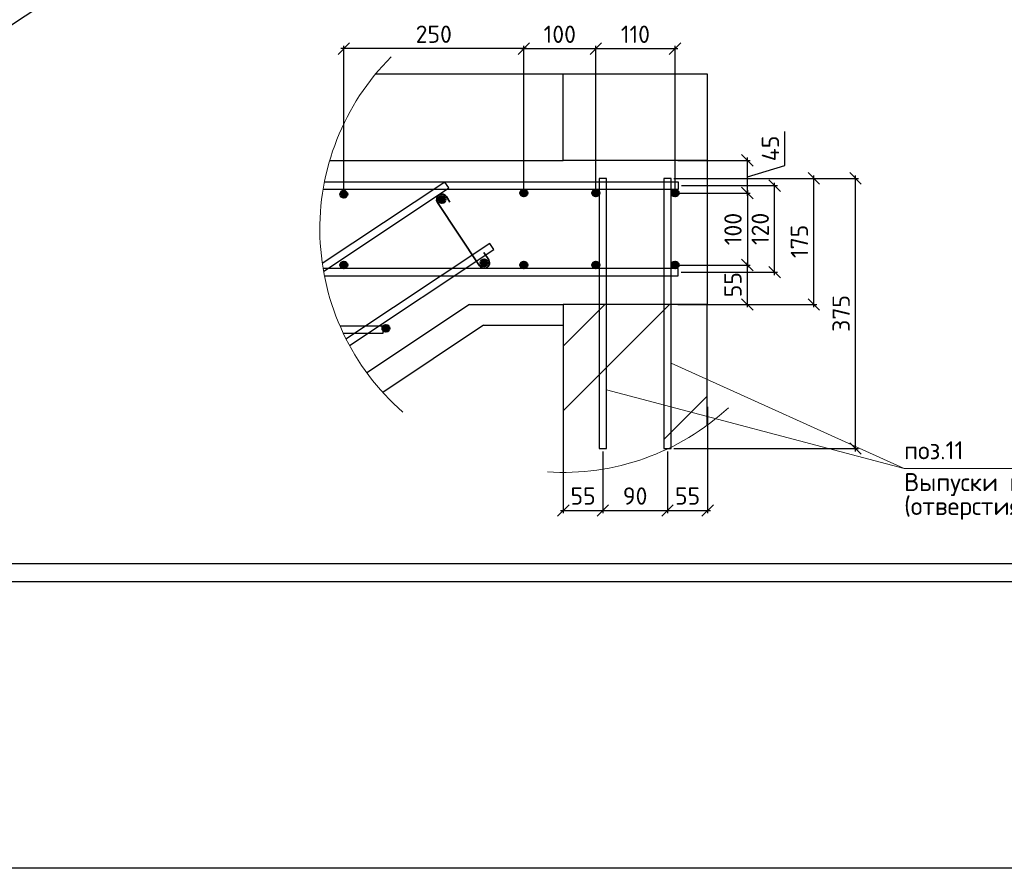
# Model space of a CAD drawing. Header units: millimetres. Extents: x 125896 to 2572636, y -120305 to 130347.
# Tile 16 of 256: x 310140 to 323814, y -120305 to -108523. Entities that reach past the tile are written whole.
import ezdxf

# ---------------------------------------------------------------- set-up
doc = ezdxf.new("R2010")
doc.units = ezdxf.units.MM
doc.linetypes.add('CENTER', pattern=[2, 1.25, -0.25, 0.25, -0.25])
for name, color, linetype in [('11', 7, 'Continuous'), ('Столовая - обозначения', 7, 'Continuous'), ('ФВ-2', 7, 'Continuous')]:
    doc.layers.add(name, color=color, linetype=linetype)
for name, color, linetype, lineweight in [('Арматура', 152, 'Continuous', 40), ('ОСИ', 7, 'CENTER', 15), ('Основная 0.35', 200, 'Continuous', 35), ('Столовая Двери и окна', 7, 'Continuous', 15), ('ТЕКСТ', 7, 'Continuous', 15)]:
    doc.layers.add(name, color=color, linetype=linetype, lineweight=lineweight)
doc.styles.add('GOST-2.304_Type-B', font='GOST Common.ttf')
doc.styles.get("Standard").update_dxf_attribs({"font": 'isocpeur.ttf'})
doc.styles.add('ГОСТ', font='isocpeur.ttf')
doc.dimstyles.new('Осевые', dxfattribs={"dimscale": 0.7, "dimtxt": 450, "dimasz": 400, "dimexe": 100, "dimexo": 100, "dimgap": 100, "dimtad": 1, "dimdec": 0, "dimzin": 0, "dimdsep": 46, "dimtxsty": 'Standard', "dimblk": 'OBLIQUE', "dimcen": 9, "dimdle": 100, "dimazin": 0, "dimtm": 1e-09, "dimtfac": 1, "dimtdec": 0, "dimtofl": 0, "dimtmove": 0, "dimatfit": 3, "dimfxl": 1, "dimtolj": 1, "dimtzin": 0, "dimarcsym": 0})

# ---------------------------------------------------------------- blocks, each defined once
blk = doc.blocks.new('Штамп')
at = {"layer": '11', "lineweight": 30}
blk.add_line((254210, 84428), (311220, 84428), dxfattribs=at)
at = {"layer": '11'}
for p, q in [((252070, 84178), (281770, 84178)), ((281770, 84178), (311470, 84178))]:
    blk.add_line(p, q, dxfattribs=at)
blk = doc.blocks.new('_OBLIQUE')
at = {"color": 0, "linetype": 'ByBlock'}
blk.add_line((-0.5, -0.5), (0.5, 0.5), dxfattribs=at)
blk = doc.blocks.new('*D901')
at = {"layer": 'Defpoints', "color": 0, "linetype": 'ByBlock', "lineweight": 20, "ltscale": 13, "transparency": 16777216}
for p in [(321041, -99220, -900), (321661, -100149), (299149, -113814, -900)]:
    blk.add_point(p, dxfattribs=at)
at = {"layer": 'ОСИ', "color": 0, "linetype": 'ByBlock', "lineweight": -2, "ltscale": 13, "transparency": 16777216}
for p, q in [((321060, -99249), (321680, -100178)), ((299740, -114763), (321690, -100130)), ((299169, -113843), (299789, -114773))]:
    blk.add_line(p, q, dxfattribs=at)
at = {"layer": 'ОСИ', "color": 0, "linetype": 'ByBlock', "lineweight": -2, "ltscale": 13, "transparency": 16777216, "xscale": 140, "yscale": 140, "zscale": 140}
for p, rotation in [((321661, -100149), 33.69006752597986), ((299769, -114743), 213.6900675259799)]:
    blk.add_blockref('_OBLIQUE', p, dxfattribs=dict(at, rotation=rotation))
at = {"layer": 'ОСИ', "color": 0, "linetype": 'ByBlock', "ltscale": 13, "transparency": 16777216, "insert": (310618, -107301), "char_height": 210, "attachment_point": 5, "rotation": 33.6901}
blk.add_mtext('\\A1;5262', dxfattribs=at)
blk = doc.blocks.new('*D902')
at = {"layer": 'Defpoints', "color": 0, "linetype": 'ByBlock', "lineweight": 20, "ltscale": 13, "transparency": 16777216}
for p in [(320728, -98793, -996), (321959, -100638), (298171, -113831, -996)]:
    blk.add_point(p, dxfattribs=at)
at = {"layer": 'ОСИ', "color": 0, "linetype": 'ByBlock', "lineweight": -2, "ltscale": 13, "transparency": 16777216}
for p, q in [((320748, -98822), (321978, -100667)), ((299373, -115696), (321988, -100619)), ((298191, -113860), (299421, -115705))]:
    blk.add_line(p, q, dxfattribs=at)
at = {"layer": 'ОСИ', "color": 0, "linetype": 'ByBlock', "lineweight": -2, "ltscale": 13, "transparency": 16777216, "xscale": 140, "yscale": 140, "zscale": 140}
for p, rotation in [((321959, -100638), 33.69006752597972), ((299402, -115676), 213.6900675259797)]:
    blk.add_blockref('_OBLIQUE', p, dxfattribs=dict(at, rotation=rotation))
at = {"layer": 'ОСИ', "color": 0, "linetype": 'ByBlock', "ltscale": 13, "transparency": 16777216, "insert": (310583, -108012), "char_height": 210, "attachment_point": 5, "rotation": 33.6901}
blk.add_mtext('\\A1;5422', dxfattribs=at)
blk = doc.blocks.new('*D923')
at = {"layer": 'Defpoints', "color": 0, "linetype": 'ByBlock', "lineweight": 20, "ltscale": 13, "transparency": 16777216}
for p in [(317689, -113488), (318239, -114476), (318239, -115336)]:
    blk.add_point(p, dxfattribs=at)
at = {"layer": 'ОСИ', "color": 0, "linetype": 'ByBlock', "lineweight": -2, "ltscale": 13, "transparency": 16777216}
for p, q in [((317689, -113528), (317689, -115376)), ((318239, -114516), (318239, -115376)), ((317649, -115336), (318279, -115336))]:
    blk.add_line(p, q, dxfattribs=at)
at = {"layer": 'ОСИ', "color": 0, "linetype": 'ByBlock', "lineweight": -2, "ltscale": 13, "transparency": 16777216, "xscale": 160, "yscale": 160, "zscale": 160, "rotation": 180}
blk.add_blockref('_OBLIQUE', (317689, -115336), dxfattribs=at)
at = {"layer": 'ОСИ', "color": 0, "linetype": 'ByBlock', "lineweight": -2, "ltscale": 13, "transparency": 16777216, "xscale": 160, "yscale": 160, "zscale": 160}
blk.add_blockref('_OBLIQUE', (318239, -115336), dxfattribs=at)
at = {"layer": 'ОСИ', "color": 0, "linetype": 'ByBlock', "ltscale": 13, "transparency": 16777216, "insert": (317964, -115136), "char_height": 240, "attachment_point": 5}
blk.add_mtext('\\A1;55', dxfattribs=at)
blk = doc.blocks.new('*D924')
at = {"layer": 'Defpoints', "color": 0, "linetype": 'ByBlock', "lineweight": 20, "ltscale": 13, "transparency": 16777216}
for p in [(318239, -114476), (319136, -114476), (319136, -115336)]:
    blk.add_point(p, dxfattribs=at)
at = {"layer": 'ОСИ', "color": 0, "linetype": 'ByBlock', "lineweight": -2, "ltscale": 13, "transparency": 16777216}
for p, q in [((318239, -114516), (318239, -115376)), ((319136, -114516), (319136, -115376)), ((318199, -115336), (319176, -115336))]:
    blk.add_line(p, q, dxfattribs=at)
at = {"layer": 'ОСИ', "color": 0, "linetype": 'ByBlock', "lineweight": -2, "ltscale": 13, "transparency": 16777216, "xscale": 160, "yscale": 160, "zscale": 160, "rotation": 180}
blk.add_blockref('_OBLIQUE', (318239, -115336), dxfattribs=at)
at = {"layer": 'ОСИ', "color": 0, "linetype": 'ByBlock', "lineweight": -2, "ltscale": 13, "transparency": 16777216, "xscale": 160, "yscale": 160, "zscale": 160}
blk.add_blockref('_OBLIQUE', (319136, -115336), dxfattribs=at)
at = {"layer": 'ОСИ', "color": 0, "linetype": 'ByBlock', "ltscale": 13, "transparency": 16777216, "insert": (318687, -115136), "char_height": 240, "attachment_point": 5}
blk.add_mtext('\\A1;90', dxfattribs=at)
blk = doc.blocks.new('*D880')
at = {"layer": 'Defpoints', "color": 0, "linetype": 'ByBlock', "lineweight": 20, "ltscale": 13, "transparency": 16777216}
for p in [(319694, -113859), (319136, -114476), (319694, -115336)]:
    blk.add_point(p, dxfattribs=at)
at = {"layer": 'ОСИ', "color": 0, "linetype": 'ByBlock', "lineweight": -2, "ltscale": 13, "transparency": 16777216}
for p, q in [((319694, -113899), (319694, -115376)), ((319136, -114516), (319136, -115376)), ((319096, -115336), (319734, -115336))]:
    blk.add_line(p, q, dxfattribs=at)
at = {"layer": 'ОСИ', "color": 0, "linetype": 'ByBlock', "lineweight": -2, "ltscale": 13, "transparency": 16777216, "xscale": 160, "yscale": 160, "zscale": 160, "rotation": 180}
blk.add_blockref('_OBLIQUE', (319136, -115336), dxfattribs=at)
at = {"layer": 'ОСИ', "color": 0, "linetype": 'ByBlock', "lineweight": -2, "ltscale": 13, "transparency": 16777216, "xscale": 160, "yscale": 160, "zscale": 160}
blk.add_blockref('_OBLIQUE', (319694, -115336), dxfattribs=at)
at = {"layer": 'ОСИ', "color": 0, "linetype": 'ByBlock', "ltscale": 13, "transparency": 16777216, "insert": (319415, -115136), "char_height": 240, "attachment_point": 5}
blk.add_mtext('\\A1;55', dxfattribs=at)
blk = doc.blocks.new('*D925')
at = {"layer": 'Defpoints', "color": 0, "linetype": 'ByBlock', "lineweight": 20, "ltscale": 13, "transparency": 16777216}
for p in [(319186, -110726), (321748, -110726), (319186, -114476)]:
    blk.add_point(p, dxfattribs=at)
at = {"layer": 'ОСИ', "color": 0, "linetype": 'ByBlock', "lineweight": -2, "ltscale": 13, "transparency": 16777216}
for p, q in [((319226, -110726), (321788, -110726)), ((321748, -114516), (321748, -110686)), ((319226, -114476), (321788, -114476))]:
    blk.add_line(p, q, dxfattribs=at)
at = {"layer": 'ОСИ', "color": 0, "linetype": 'ByBlock', "lineweight": -2, "ltscale": 13, "transparency": 16777216, "xscale": 160, "yscale": 160, "zscale": 160}
for p, rotation in [((321748, -110726), 90), ((321748, -114476), 270)]:
    blk.add_blockref('_OBLIQUE', p, dxfattribs=dict(at, rotation=rotation))
at = {"layer": 'ОСИ', "color": 0, "linetype": 'ByBlock', "ltscale": 13, "transparency": 16777216, "insert": (321548, -112601), "char_height": 240, "attachment_point": 5, "rotation": 90}
blk.add_mtext('\\A1;375', dxfattribs=at)
blk = doc.blocks.new('*D926')
at = {"layer": 'Defpoints', "color": 0, "linetype": 'ByBlock', "lineweight": 20, "ltscale": 13, "transparency": 16777216}
for p in [(319689, -110726), (321168, -110726), (319689, -112476)]:
    blk.add_point(p, dxfattribs=at)
at = {"layer": 'ОСИ', "color": 0, "linetype": 'ByBlock', "lineweight": -2, "ltscale": 13, "transparency": 16777216}
for p, q in [((319729, -110726), (321208, -110726)), ((321168, -112516), (321168, -110686)), ((319729, -112476), (321208, -112476))]:
    blk.add_line(p, q, dxfattribs=at)
at = {"layer": 'ОСИ', "color": 0, "linetype": 'ByBlock', "lineweight": -2, "ltscale": 13, "transparency": 16777216, "xscale": 160, "yscale": 160, "zscale": 160}
for p, rotation in [((321168, -110726), 90), ((321168, -112476), 270)]:
    blk.add_blockref('_OBLIQUE', p, dxfattribs=dict(at, rotation=rotation))
at = {"layer": 'ОСИ', "color": 0, "linetype": 'ByBlock', "ltscale": 13, "transparency": 16777216, "insert": (320968, -111601), "char_height": 240, "attachment_point": 5, "rotation": 90}
blk.add_mtext('\\A1;175', dxfattribs=at)
blk = doc.blocks.new('*D927')
at = {"layer": 'Defpoints', "color": 0, "linetype": 'ByBlock', "lineweight": 20, "ltscale": 13, "transparency": 16777216}
for p in [(319241, -110929), (319241, -111929), (320246, -111929)]:
    blk.add_point(p, dxfattribs=at)
at = {"layer": 'ОСИ', "color": 0, "linetype": 'ByBlock', "lineweight": -2, "ltscale": 13, "transparency": 16777216}
for p, q in [((320246, -110889), (320246, -111969)), ((319281, -110929), (320286, -110929)), ((319281, -111929), (320286, -111929))]:
    blk.add_line(p, q, dxfattribs=at)
at = {"layer": 'ОСИ', "color": 0, "linetype": 'ByBlock', "lineweight": -2, "ltscale": 13, "transparency": 16777216, "xscale": 160, "yscale": 160, "zscale": 160}
for p, rotation in [((320246, -110929), 90), ((320246, -111929), 270)]:
    blk.add_blockref('_OBLIQUE', p, dxfattribs=dict(at, rotation=rotation))
at = {"layer": 'ОСИ', "color": 0, "linetype": 'ByBlock', "ltscale": 13, "transparency": 16777216, "insert": (320046, -111429), "char_height": 240, "attachment_point": 5, "rotation": 90}
blk.add_mtext('\\A1;100', dxfattribs=at)
blk = doc.blocks.new('*D928')
at = {"layer": 'Defpoints', "color": 0, "linetype": 'ByBlock', "lineweight": 20, "ltscale": 13, "transparency": 16777216}
for p in [(319241, -110476), (320246, -110476), (319241, -110929)]:
    blk.add_point(p, dxfattribs=at)
at = {"layer": 'ОСИ', "color": 0, "linetype": 'ByBlock', "lineweight": -2, "ltscale": 13, "transparency": 16777216}
for p, q in [((320766, -110546), (320766, -110074)), ((319281, -110476), (320286, -110476)), ((320246, -110969), (320246, -110436)), ((320246, -110702), (320766, -110546)), ((319281, -110929), (320286, -110929))]:
    blk.add_line(p, q, dxfattribs=at)
at = {"layer": 'ОСИ', "color": 0, "linetype": 'ByBlock', "lineweight": -2, "ltscale": 13, "transparency": 16777216, "xscale": 160, "yscale": 160, "zscale": 160}
for p, rotation in [((320246, -110476), 90), ((320246, -110929), 270)]:
    blk.add_blockref('_OBLIQUE', p, dxfattribs=dict(at, rotation=rotation))
at = {"layer": 'ОСИ', "color": 0, "linetype": 'ByBlock', "ltscale": 13, "transparency": 16777216, "insert": (320566, -110310), "char_height": 240, "attachment_point": 5, "rotation": 90}
blk.add_mtext('\\A1;45', dxfattribs=at)
blk = doc.blocks.new('*D929')
at = {"layer": 'Defpoints', "color": 0, "linetype": 'ByBlock', "lineweight": 20, "ltscale": 13, "transparency": 16777216}
for p in [(319241, -111929), (319241, -112476), (320245, -112476)]:
    blk.add_point(p, dxfattribs=at)
at = {"layer": 'ОСИ', "color": 0, "linetype": 'ByBlock', "lineweight": -2, "ltscale": 13, "transparency": 16777216}
for p, q in [((319281, -111929), (320285, -111929)), ((320245, -111889), (320245, -112516)), ((319281, -112476), (320285, -112476))]:
    blk.add_line(p, q, dxfattribs=at)
at = {"layer": 'ОСИ', "color": 0, "linetype": 'ByBlock', "lineweight": -2, "ltscale": 13, "transparency": 16777216, "xscale": 160, "yscale": 160, "zscale": 160}
for p, rotation in [((320245, -111929), 90), ((320245, -112476), 270)]:
    blk.add_blockref('_OBLIQUE', p, dxfattribs=dict(at, rotation=rotation))
at = {"layer": 'ОСИ', "color": 0, "linetype": 'ByBlock', "ltscale": 13, "transparency": 16777216, "insert": (320045, -112202), "char_height": 240, "attachment_point": 5, "rotation": 90}
blk.add_mtext('\\A1;55', dxfattribs=at)
blk = doc.blocks.new('*D930')
at = {"layer": 'Defpoints', "color": 0, "linetype": 'ByBlock', "lineweight": 20, "ltscale": 13, "transparency": 16777216}
for p in [(319289, -110826), (320624, -110826), (319284, -112028)]:
    blk.add_point(p, dxfattribs=at)
at = {"layer": 'ОСИ', "color": 0, "linetype": 'ByBlock', "lineweight": -2, "ltscale": 13, "transparency": 16777216}
for p, q in [((319329, -110826), (320664, -110826)), ((320624, -112068), (320624, -110786)), ((319324, -112028), (320664, -112028))]:
    blk.add_line(p, q, dxfattribs=at)
at = {"layer": 'ОСИ', "color": 0, "linetype": 'ByBlock', "lineweight": -2, "ltscale": 13, "transparency": 16777216, "xscale": 160, "yscale": 160, "zscale": 160}
for p, rotation in [((320624, -110826), 90), ((320624, -112028), 270)]:
    blk.add_blockref('_OBLIQUE', p, dxfattribs=dict(at, rotation=rotation))
at = {"layer": 'ОСИ', "color": 0, "linetype": 'ByBlock', "ltscale": 13, "transparency": 16777216, "insert": (320424, -111427), "char_height": 240, "attachment_point": 5, "rotation": 90}
blk.add_mtext('\\A1;120', dxfattribs=at)
blk = doc.blocks.new('*D931')
at = {"layer": 'Defpoints', "color": 0, "linetype": 'ByBlock', "lineweight": 20, "ltscale": 13, "transparency": 16777216}
for p in [(318141, -108925), (318141, -110929), (319241, -110929)]:
    blk.add_point(p, dxfattribs=at)
at = {"layer": 'ОСИ', "color": 0, "linetype": 'ByBlock', "lineweight": -2, "ltscale": 13, "transparency": 16777216}
for p, q in [((319281, -108925), (318101, -108925)), ((318141, -110889), (318141, -108885)), ((319241, -110889), (319241, -108885))]:
    blk.add_line(p, q, dxfattribs=at)
at = {"layer": 'ОСИ', "color": 0, "linetype": 'ByBlock', "lineweight": -2, "ltscale": 13, "transparency": 16777216, "xscale": 160, "yscale": 160, "zscale": 160, "rotation": 180}
blk.add_blockref('_OBLIQUE', (318141, -108925), dxfattribs=at)
at = {"layer": 'ОСИ', "color": 0, "linetype": 'ByBlock', "lineweight": -2, "ltscale": 13, "transparency": 16777216, "xscale": 160, "yscale": 160, "zscale": 160}
blk.add_blockref('_OBLIQUE', (319241, -108925), dxfattribs=at)
at = {"layer": 'ОСИ', "color": 0, "linetype": 'ByBlock', "ltscale": 13, "transparency": 16777216, "insert": (318691, -108725), "char_height": 240, "attachment_point": 5}
blk.add_mtext('\\A1;110', dxfattribs=at)
blk = doc.blocks.new('*D932')
at = {"layer": 'Defpoints', "color": 0, "linetype": 'ByBlock', "lineweight": 20, "ltscale": 13, "transparency": 16777216}
for p in [(317141, -108925), (317141, -110929), (318141, -110929)]:
    blk.add_point(p, dxfattribs=at)
at = {"layer": 'ОСИ', "color": 0, "linetype": 'ByBlock', "lineweight": -2, "ltscale": 13, "transparency": 16777216}
for p, q in [((318181, -108925), (317101, -108925)), ((317141, -110889), (317141, -108885)), ((318141, -110889), (318141, -108885))]:
    blk.add_line(p, q, dxfattribs=at)
at = {"layer": 'ОСИ', "color": 0, "linetype": 'ByBlock', "lineweight": -2, "ltscale": 13, "transparency": 16777216, "xscale": 160, "yscale": 160, "zscale": 160, "rotation": 180}
blk.add_blockref('_OBLIQUE', (317141, -108925), dxfattribs=at)
at = {"layer": 'ОСИ', "color": 0, "linetype": 'ByBlock', "lineweight": -2, "ltscale": 13, "transparency": 16777216, "xscale": 160, "yscale": 160, "zscale": 160}
blk.add_blockref('_OBLIQUE', (318141, -108925), dxfattribs=at)
at = {"layer": 'ОСИ', "color": 0, "linetype": 'ByBlock', "ltscale": 13, "transparency": 16777216, "insert": (317641, -108725), "char_height": 240, "attachment_point": 5}
blk.add_mtext('\\A1;100', dxfattribs=at)
blk = doc.blocks.new('*D933')
at = {"layer": 'Defpoints', "color": 0, "linetype": 'ByBlock', "lineweight": 20, "ltscale": 13, "transparency": 16777216}
for p in [(314641, -108924), (314641, -110946), (317141, -110929)]:
    blk.add_point(p, dxfattribs=at)
at = {"layer": 'ОСИ', "color": 0, "linetype": 'ByBlock', "lineweight": -2, "ltscale": 13, "transparency": 16777216}
for p, q in [((317181, -108924), (314601, -108924)), ((314641, -110906), (314641, -108884)), ((317141, -110889), (317141, -108884))]:
    blk.add_line(p, q, dxfattribs=at)
at = {"layer": 'ОСИ', "color": 0, "linetype": 'ByBlock', "lineweight": -2, "ltscale": 13, "transparency": 16777216, "xscale": 160, "yscale": 160, "zscale": 160, "rotation": 180}
blk.add_blockref('_OBLIQUE', (314641, -108924), dxfattribs=at)
at = {"layer": 'ОСИ', "color": 0, "linetype": 'ByBlock', "lineweight": -2, "ltscale": 13, "transparency": 16777216, "xscale": 160, "yscale": 160, "zscale": 160}
blk.add_blockref('_OBLIQUE', (317141, -108924), dxfattribs=at)
at = {"layer": 'ОСИ', "color": 0, "linetype": 'ByBlock', "ltscale": 13, "transparency": 16777216, "insert": (315891, -108724), "char_height": 240, "attachment_point": 5}
blk.add_mtext('\\A1;250', dxfattribs=at)

msp = doc.modelspace()

# ---------------------------------------------------------------- hatches: boundary and pattern name
at = {"layer": 'Арматура'}
h = msp.add_hatch(color=256, dxfattribs=at)
edge = h.paths.add_edge_path()
edge.add_arc((317140.9, -110928.5), 50, 0, 360)
h = msp.add_hatch(color=256, dxfattribs=at)
edge = h.paths.add_edge_path()
edge.add_arc((318140.9, -110928.5), 50, 0, 360)
h = msp.add_hatch(color=256, dxfattribs=at)
edge = h.paths.add_edge_path()
edge.add_arc((319240.9, -110928.5), 50, 0, 360)
h = msp.add_hatch(color=256, dxfattribs=at)
edge = h.paths.add_edge_path()
edge.add_arc((314640.9, -110946.2), 50, 0, 360)
h = msp.add_hatch(color=256, dxfattribs=at)
edge = h.paths.add_edge_path()
edge.add_arc((316004.5, -111019.5), 50, 0, 360)
h = msp.add_hatch(color=256, dxfattribs=at)
edge = h.paths.add_edge_path()
edge.add_arc((314640.9, -111928.5), 50, 0, 360)
h = msp.add_hatch(color=256, dxfattribs=at)
edge = h.paths.add_edge_path()
edge.add_arc((316590.6, -111898.7), 50, 0, 360)
h = msp.add_hatch(color=256, dxfattribs=at)
edge = h.paths.add_edge_path()
edge.add_arc((317140.9, -111928.5), 50, 0, 360)
h = msp.add_hatch(color=256, dxfattribs=at)
edge = h.paths.add_edge_path()
edge.add_arc((318140.9, -111928.5), 50, 0, 360)
h = msp.add_hatch(color=256, dxfattribs=at)
edge = h.paths.add_edge_path()
edge.add_arc((319240.9, -111928.5), 50, 0, 360)
h = msp.add_hatch(color=256, dxfattribs=at)
edge = h.paths.add_edge_path()
edge.add_arc((315227, -112807.8), 50, 0, 360)
at = {"layer": 'ФВ-2', "lineweight": 20, "true_color": 0x000000}
h = msp.add_hatch(dxfattribs=at)
h.set_pattern_fill('ANSI32', color=18, scale=200)
h.set_pattern_definition([(45, (-2506963.4, -1113815.6), (-1347.0384, 1347.0384), []), (45, (-2506065.4, -1113815.6), (-1347.0384, 1347.0384), [])])
edge = h.paths.add_edge_path()
edge.add_line((319688.5, -114153), (319688.5, -112476.2))
edge.add_line((319688.5, -112476.2), (317688.5, -112476.2))
edge.add_line((317688.5, -112476.2), (317688.5, -114808.3))

# ---------------------------------------------------------------- linework, layer by layer
at = {"layer": 'Арматура'}
for centre in [(317140.9, -110928.5), (318140.9, -110928.5), (319240.9, -110928.5), (314640.9, -110946.2), (316004.5, -111019.5), (314640.9, -111928.5), (316590.6, -111898.7, 191.8), (317140.9, -111928.5), (318140.9, -111928.5), (319240.9, -111928.5), (315227, -112807.8, 191.8)]:
    msp.add_circle(centre, 50, dxfattribs=at)
at = {"layer": 'Основная 0.35'}
for p, q in [((316067.8, -110979.3), (316115.4, -111054.3)), ((316527.3, -111938.9, 191.8), (315941.1, -111059.7)), ((316653.9, -111858.5, 191.8), (316587.3, -111753.6, 191.8))]:
    msp.add_line(p, q, dxfattribs=at)
for centre, start, end in [((316004.5, -111019.5), 32.40892, 212.40892), ((316590.6, -111898.7, 191.8), 212.40892, 32.40892)]:
    msp.add_arc(centre, 75, start, end, dxfattribs=at)
at = {"layer": 'Столовая Двери и окна', "color": 18, "lineweight": 30, "true_color": 0x000000}
for p, q in [((315082.8, -109276.2), (317688.5, -109276.2)), ((319688.5, -110476.2), (319688.5, -112476.2)), ((316388.5, -112476.2, -2340), (314962.8, -113426.7, -2322.2)), ((316388.5, -112476.2, -2340), (317688.5, -112476.2)), ((316581.3, -112765.3, -3277.7), (315183.4, -113697.2, -3260.2)), ((316581.3, -112765.3, -3277.7), (317688.5, -112765.3, -1800))]:
    msp.add_line(p, q, dxfattribs=at)
at = {"layer": 'Столовая Двери и окна', "color": 18, "lineweight": 20, "true_color": 0x000000}
for p, q in [((322422.4, -114754.6), (319186.2, -113292.5)), ((318288.5, -113663.5), (322422.4, -114754.6)), ((322422.4, -114754.6), (326192.9, -114754.6))]:
    msp.add_line(p, q, dxfattribs=at)
at = {"layer": 'Столовая Двери и окна', "color": 3, "lineweight": 30}
msp.add_lwpolyline([(209562.5, -70673.1), (525770.9, -70673.1), (525770.9, -120304.7), (209562.5, -120304.7)], close=True, dxfattribs=at)
at = {"layer": 'Столовая Двери и окна', "color": 18, "lineweight": 30, "true_color": 0x000000}
msp.add_lwpolyline([(319688.5, -110476.2), (317688.5, -110476.2), (317688.5, -109276.2), (319688.5, -109276.2)], close=True, dxfattribs=at)
for points in [[(314445.8, -110476.2), (315688.5, -110476.2), (315688.5, -110476.2), (317688.5, -110476.2)], [(319688.5, -114153), (319688.5, -112476.2), (317688.5, -112476.2), (317688.5, -114808.3)]]:
    msp.add_lwpolyline(points, dxfattribs=at)
at = {"layer": 'Столовая Двери и окна', "color": 5, "lineweight": 30}
for points in [[(318288.5, -110726.2), (318188.5, -110726.2), (318188.5, -114476.2), (318288.5, -114476.2)], [(319186.2, -110726.2), (319086.2, -110726.2), (319086.2, -114476.2), (319186.2, -114476.2)]]:
    msp.add_lwpolyline(points, close=True, dxfattribs=at)
at = {"layer": 'Столовая Двери и окна', "color": 146, "lineweight": 30, "true_color": 0x105689}
for points, elevation in [([(314360.5, -112017.4), (316097.7, -110859.2), (316042.3, -110776), (314343.1, -111908.8)], -1991.8), ([(314720.2, -113047.6), (316722.7, -111712.6), (316667.2, -111629.4), (314671.4, -112960)], -1800)]:
    msp.add_lwpolyline(points, dxfattribs=dict(at, elevation=elevation))
for points in [[(314354.3, -110876.2), (319288.5, -110876.2), (319288.5, -110776.2), (314372.4, -110776.2)], [(314371.9, -112078.5), (319283.7, -112078.5), (319283.7, -111978.5), (314353.9, -111978.5)], [(314634.6, -112876.2), (315188.5, -112876.2), (315188.5, -112776.2), (314589.2, -112776.2)]]:
    msp.add_lwpolyline(points, dxfattribs=at)
at = {"layer": 'Столовая Двери и окна', "color": 18, "lineweight": 20, "true_color": 0x000000, "elevation": -1800}
msp.add_lwpolyline([(315183.4, -113697.2), (316581.3, -112765.3), (317688.5, -112765.3), (317688.5, -112476.2), (316388.5, -112476.2), (314962.8, -113426.7)], dxfattribs=at)
at = {"layer": 'Столовая Двери и окна', "color": 18, "lineweight": 20, "true_color": 0x000000}
for centre, radius, start, end in [((327247.8, -106398.3), 3760.4, 165.03656, 5.67826), ((317688.5, -111428.5), 3379.7, 135.00177, 228.78153), ((317688.5, -111428.5), 3379.7, 266.25741, 312.77266)]:
    msp.add_arc(centre, radius, start, end, dxfattribs=at)

# ---------------------------------------------------------------- block references
at = {"layer": 'Столовая - обозначения', "color": 252, "lineweight": 20, "true_color": 0x939598}
msp.add_blockref('Штамп', (40796.7, -200500.5), dxfattribs=at)

# ---------------------------------------------------------------- texts
at = {"insert": (226281.3, -87218.1), "char_height": 250, "attachment_point": 1, "style": 'ГОСТ'}
msp.add_mtext_dynamic_manual_height_columns('\\A1;\\pi9384.38;{\\H1.5152x;\\P\\pi1250;Общие указания\\P\\pi250;}1.^IРабочая документация разработана в соответствии с заданием на проектирование, требованиями действующих технических регламентов, стандартов, сводов правил и других документов, содержащих установленные требования.\\P2.^IРабочая документация выполнена в соответствии со следующими нормативными и техническими документами:\\P-^IСП 20.13330.2016 "Нагрузки и Воздействия";\\P-^IСП 63.13330.2012 "Бетонные и железобетонные конструкции. Основные положения";\\P-^IСП 22.13330.2016 "Основания зданий и сооружений";\\P-^IСП 45.13330.2012 "Земляные сооружения, основания и фундаменты".\\P3.   За относительную отметку 0,000 принята отметка чистого пола первого этажа.\\P4.^IПеречень видов работ, для которых необходимо составлять акты освидетельствования скрытых работ:\\P-^Iармирование конструкций;\\P-^Iосвидетельствование опалубки перед бетонированием;\\P-^Iвыполнение сварочных работ;\\P-^Iотбор контрольных проб бетона;\\P-^Iсоответствие законченных железобетонных конструкций проекту с отображением качества работ;\\P-^Iустройство монолитных конструкций, выполняемых в зимнее время;  \\P\\pi0;  -    устройство гидроизоляции;\\P\\pi250;-^Iуплотнение грунтов и обратную засыпку.\\PЗапрещается выполнение последующих работ при отсутствии актов освидетельствования предшествующих скрытых работ во всех случаях.\\P\\pi0;        5. Проект рассчитан на производство работ в период положительных температур. В случае выполнения работ при отрицательных температурах необходимо выполнять требования СНиП часть 3 по производству работ и ППР.\\P        6. При минимальной температуре воздуха до минус 15°С допускается: выдерживание бетона в конструкции методом термоса, при предварительном разогреве бетонной смеси, форсированный электроразогрев бетона в конструкции с повторным уплотнением.\\P\\pi250;При минимальной температуре воздуха до минус 25°С допускается: обогрев бетона в греющей опалубке с помощью низкотемпературных электронагревателей, электродный сквозной прогрев бетона, электрообогрев с помощью греющего провода.\\P\\pi0;7. При отрицательной температуре воздуха уплотнение грунта обратной засыпки в траншеях должно \\Pосуществляться до достижения коэффициента уплотнения 0,98. \\PВремя уплотнения грунта в зависимости от температуры воздуха: \\P\\pi250;-^Iпри t{\\H0.7x;\\So^ ;}-5, 90-120 минут; при t{\\H0.7x;\\So^ ;\\H1.42857x;-10, 60-90 минут; }при t{\\H0.7x;\\So^ ;\\H1.42857x;-20, 40-60 минут; }при t{\\H0.7x;\\So^ ;\\H1.42857x;-30, 20-30 минут;\\P\\pi0;Работы по выполнению насыпей и обратных засыпок при отрицательных температурах должны производить с учетом следующих требований:\\P\\pi250;-^Iподготовку поверхности (основания) насыпи и обратных засыпок следует выполнять с полным удалением снега, льда, промерзшего слоя слабого и пучинистого грунта на всю его глубину;\\P-^Iотсыпку в насыпь и обратные засыпки грунтов необходимо производить при их природной влажности и в талом состоянии с содержанием комьев мерзлого грунта, не превышающим требований, приведенных в приложении М СП 45.13330.2017. Свод правил. Земляные сооружения, основания и фундаменты., и, как правило, на не промерзшие ранее отсыпанные и уплотненные слои. В отдельных случаях при согласовании с автором проекта допускается грунты отсыпать на непучинистые грунты, промерзшие на глубину не более 15 см;\\P-^Iпри пониженной влажности отсыпанных грунтов для их уплотнения следует применять более тяжелое грунтоуплотняющее оборудование; \\P-^Iработы по отсыпке и уплотнению каждого слоя должны выполнять в течение одной рабочей смены; - при выполнении насыпей из глинистых грунтов при обильном снеговыпадении все работы должны быть прекращены; - перерывы в работах по выполнению насыпей и обратных засыпок допускаются только при условиях, что за время перерыва глубина промерзания ранее уплотненных пучинистых грунтов не превысит 15 см или на время перерыва ранее уплотненные грунты утепляются специальными средствами (например, маловлажным рыхлым грунтом, который в последующем удаляется); - все работы по отсыпке грунтов и их уплотнению выполняют с повышенной интенсивностью.}', width=20474.372, gutter_width=5800, heights=[24436.9], dxfattribs=at)
at = {"layer": 'Столовая - обозначения', "lineweight": 25}
for s, p in [('поз.11', (322422.4, -114626.2)), ('Выпуски на Хим.анкере', (322422.4, -115067.7)), ('(отверстия d=12 мм)', (322422.4, -115399.4))]:
    msp.add_text(s, height=250, dxfattribs=at).set_placement(p)
at = {"layer": 'ТЕКСТ', "ltscale": 100, "insert": (280585.5, -114966.1), "char_height": 250, "width": 4935.363, "attachment_point": 1, "style": 'GOST-2.304_Type-B'}
msp.add_mtext('\\pi164.27246,t6164.27246;План наружной лестницы ЛН-1\\P\\pi1001.77246,t7001.77246;Разрез 1-1, 2-2, 3-3', dxfattribs=at)

# ---------------------------------------------------------------- dimensions: what is measured, and where the dimension line sits
at = {"layer": 'ОСИ', "linetype": 'ByBlock', "ltscale": 13}
for p1, p2, distance, picture, middle in [((298171.3, -113830.7, -995.9), (320728.2, -98792.8, -995.9), -2218, '*D902', (310583, -108011.7)), ((299149.5, -113813.7, -900), (321040.7, -99219.5, -900), -1117.5, '*D901', (310617.9, -107300.8))]:
    dim = msp.add_aligned_dim(p1=p1, p2=p2, distance=distance, dimstyle='Осевые', override={"dimtxt": 300, "dimasz": 200, "dimexe": 50, "dimexo": 50, "dimlfac": 0.2, "dimdle": 50, "dimtmove": 1}, dxfattribs=at)
    dim.commit()
    dim.dimension.update_dxf_attribs({"geometry": picture, "text_midpoint": middle})
for base, p1, p2, picture, middle in [((314640.9, -108924.2), (317140.9, -110928.5), (314640.9, -110946.2), '*D933', (315890.9, -108724.2)), ((317140.9, -108924.6), (318140.9, -110928.5), (317140.9, -110928.5), '*D932', (317640.9, -108724.6)), ((318140.9, -108924.6), (319240.9, -110928.5), (318140.9, -110928.5), '*D931', (318690.9, -108724.6)), ((318238.5, -115335.6), (317688.5, -113487.8), (318238.5, -114476.2), '*D923', (317963.5, -115135.6)), ((319136.2, -115335.6), (318238.5, -114476.2), (319136.2, -114476.2), '*D924', (318687.4, -115135.6))]:
    dim = msp.add_linear_dim(base=base, p1=p1, p2=p2, dimstyle='Осевые', override={"dimscale": 0.8, "dimtxt": 300, "dimasz": 200, "dimexe": 50, "dimexo": 50, "dimlfac": 0.1, "dimdle": 50, "dimtmove": 1}, dxfattribs=at)
    dim.commit()
    dim.dimension.update_dxf_attribs({"geometry": picture, "text_midpoint": middle})
for base, p1, p2, picture, middle in [((320245.6, -110476.2), (319240.9, -110928.5), (319240.9, -110476.2), '*D928', (320565.6, -110466.4)), ((321747.8, -110726.2), (319186.2, -114476.2), (319186.2, -110726.2), '*D925', (321547.8, -112601.2)), ((320624, -110826.2), (319283.7, -112028.5), (319288.5, -110826.2), '*D930', (320424, -111427.4)), ((321167.8, -110726.2), (319688.5, -112476.2), (319688.5, -110726.2), '*D926', (320967.8, -111601.2)), ((320245.6, -111928.5), (319240.9, -110928.5), (319240.9, -111928.5), '*D927', (320045.6, -111428.5)), ((320245.1, -112476.2), (319240.9, -111928.5), (319240.9, -112476.2), '*D929', (320045.1, -112202.4))]:
    dim = msp.add_linear_dim(base=base, p1=p1, p2=p2, angle=90, dimstyle='Осевые', override={"dimscale": 0.8, "dimtxt": 300, "dimasz": 200, "dimexe": 50, "dimexo": 50, "dimlfac": 0.1, "dimdle": 50, "dimtmove": 1}, dxfattribs=at)
    dim.commit()
    dim.dimension.update_dxf_attribs({"geometry": picture, "text_midpoint": middle})
dim = msp.add_linear_dim(base=(319694.1, -115335.6), p1=(319136.2, -114476.2), p2=(319694.1, -113858.6), text='55', dimstyle='Осевые', override={"dimscale": 0.8, "dimtxt": 300, "dimasz": 200, "dimexe": 50, "dimexo": 50, "dimlfac": 0.1, "dimdle": 50, "dimtmove": 1}, dxfattribs=at)
dim.commit()
dim.dimension.update_dxf_attribs({"geometry": '*D880', "text_midpoint": (319415.2, -115135.6)})

doc.saveas('drawing.dxf')
